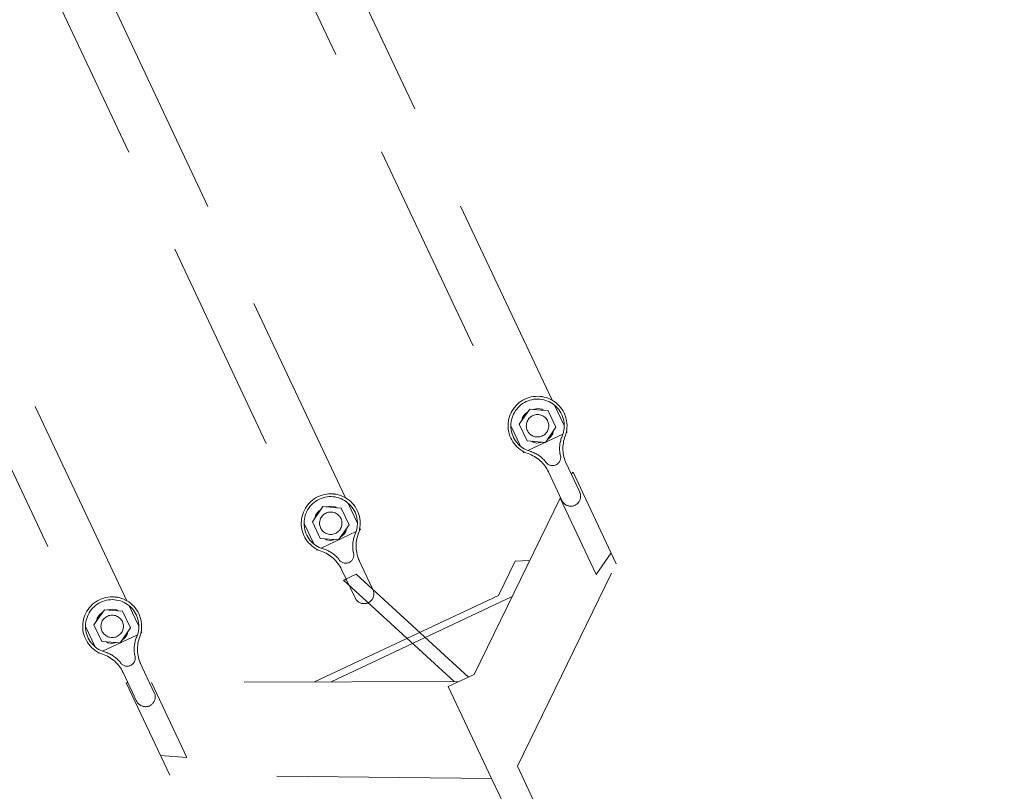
# Model space of a CAD drawing. Header units: millimetres. Extents: x 0 to 594, y 0 to 420.
# Tile 44 of 53: x 107 to 125, y 363 to 378. Entities that reach past the tile are written whole.
import ezdxf

# ---------------------------------------------------------------- set-up
doc = ezdxf.new("R2010")
doc.units = ezdxf.units.MM
for name, pattern in [('K5LT_BASIC', [0]), ('K5LT_DASHED', [6, 4, -2]), ('K5LT_THIN', [0])]:
    doc.linetypes.add(name, pattern=pattern)
doc.styles.add('KDIMTEXTSTYLE', font='GOST_AU.SHX', dxfattribs={"width": 0.96, "oblique": 15, "height": 5})
doc.dimstyles.new('KDIMSTYLE (0.02)', dxfattribs={"dimtxt": 5, "dimasz": 1, "dimexe": 2, "dimexo": 0, "dimgap": 1, "dimtad": 1, "dimlfac": 50, "dimtxsty": 'KDIMTEXTSTYLE', "dimsah": 1, "dimcen": 0, "dimdle": 1, "dimadec": 0, "dimazin": 0, "dimtfac": 0.667, "dimtmove": 0, "dimatfit": 3, "dimfxl": 1, "dimtvp": 1, "dimtfill": 1, "dimtolj": 1, "dimtzin": 0, "dimarcsym": 0})

# ---------------------------------------------------------------- blocks, each defined once
blk = doc.blocks.new('KDIMARROW_03')
at = {"color": 0, "linetype": 'K5LT_BASIC', "lineweight": 40}
blk.add_line((-1.061, -1.061), (1.061, 1.061), dxfattribs=at)
at = {"color": 0, "linetype": 'K5LT_THIN', "lineweight": 18}
for q in [(-1, 0), (2, 0)]:
    blk.add_line((0, 0), q, dxfattribs=at)
blk = doc.blocks.new('U293')
at = {"color": 7, "linetype": 'K5LT_DASHED', "lineweight": 18}
for p, q in [((116.509, 370.697), (111.586, 381.138)), ((110.772, 380.754), (115.695, 370.313)), ((112.657, 368.88), (107.734, 379.321)), ((106.92, 378.937), (111.843, 368.496)), ((108.587, 366.961), (103.663, 377.401)), ((102.849, 377.017), (107.773, 366.577)), ((116.733, 370.223), (116.554, 370.602)), ((115.895, 370.249), (116.09, 370.53)), ((115.954, 370.374), (115.994, 370.431)), ((115.994, 370.431), (116.057, 370.482)), ((116.09, 370.53), (116.431, 370.502)), ((116.149, 370.525), (116.249, 370.542)), ((116.249, 370.542), (116.317, 370.528)), ((116.317, 370.528), (116.342, 370.509)), ((116.431, 370.502), (116.577, 370.192)), ((115.895, 370.249), (116.041, 369.939)), ((115.946, 370.323), (115.954, 370.374)), ((115.74, 370.219), (115.919, 369.839)), ((116.057, 369.758), (116.708, 370.064)), ((116.577, 370.192), (116.382, 369.911)), ((116.518, 370.068), (116.479, 370.01)), ((116.526, 370.119), (116.518, 370.068)), ((116.77, 370.094), (116.789, 370.103)), ((116.789, 370.103), (116.777, 370.129)), ((116.382, 369.911), (116.041, 369.939)), ((116.156, 369.913), (116.13, 369.932)), ((116.224, 369.899), (116.156, 369.913)), ((116.324, 369.916), (116.224, 369.899)), ((116.479, 370.01), (116.416, 369.959)), ((115.963, 369.745), (115.975, 369.719)), ((115.975, 369.719), (115.994, 369.728)), ((117.022, 368.984), (116.755, 369.551)), ((116.691, 368.828), (116.439, 369.362)), ((116.897, 369.358), (116.863, 369.32)), ((117.702, 367.65), (116.897, 369.358)), ((112.881, 368.406), (112.702, 368.786)), ((116.665, 368.883), (115.056, 365.586)), ((117.327, 367.452), (116.657, 368.871)), ((112.043, 368.432), (112.238, 368.714)), ((112.103, 368.557), (112.142, 368.614)), ((112.142, 368.614), (112.205, 368.666)), ((112.238, 368.714), (112.58, 368.685)), ((112.297, 368.709), (112.397, 368.726)), ((112.397, 368.726), (112.465, 368.712)), ((112.465, 368.712), (112.491, 368.693)), ((112.58, 368.685), (112.726, 368.376)), ((111.888, 368.402), (112.067, 368.022)), ((112.043, 368.432), (112.189, 368.123)), ((112.094, 368.506), (112.103, 368.557)), ((112.205, 367.941), (112.856, 368.248)), ((112.726, 368.376), (112.53, 368.094)), ((112.666, 368.251), (112.627, 368.194)), ((112.675, 368.302), (112.666, 368.251)), ((112.918, 368.277), (112.937, 368.286)), ((112.937, 368.286), (112.925, 368.312)), ((112.53, 368.094), (112.189, 368.123)), ((112.304, 368.097), (112.278, 368.115)), ((112.372, 368.083), (112.304, 368.097)), ((112.472, 368.099), (112.372, 368.083)), ((112.627, 368.194), (112.564, 368.143)), ((112.111, 367.928), (112.123, 367.903)), ((112.123, 367.903), (112.143, 367.912)), ((117.607, 367.851), (117.327, 367.452)), ((113.17, 367.168), (112.903, 367.734)), ((115.818, 367.698), (115.507, 367.061)), ((116.076, 367.712), (115.818, 367.698)), ((112.839, 367.012), (112.587, 367.545)), ((115.861, 363.878), (117.702, 367.65)), ((112.625, 367.343), (112.859, 367.454)), ((114.685, 365.457), (112.625, 367.343)), ((112.678, 367.353), (112.646, 367.353)), ((112.859, 367.454), (114.952, 365.538)), ((115.507, 367.061), (112.085, 365.447)), ((115.764, 367.038), (112.394, 365.448)), ((107.973, 366.513), (108.168, 366.794)), ((108.071, 366.695), (108.134, 366.746)), ((108.168, 366.794), (108.509, 366.766)), ((108.226, 366.789), (108.326, 366.806)), ((108.326, 366.806), (108.394, 366.792)), ((108.394, 366.792), (108.42, 366.773)), ((108.509, 366.766), (108.655, 366.456)), ((108.81, 366.487), (108.631, 366.866)), ((108.024, 366.586), (108.032, 366.637)), ((108.032, 366.637), (108.071, 366.695)), ((107.817, 366.482), (107.996, 366.103)), ((107.973, 366.513), (108.119, 366.203)), ((108.655, 366.456), (108.46, 366.175)), ((108.604, 366.383), (108.596, 366.332)), ((108.867, 366.367), (108.855, 366.392)), ((108.46, 366.175), (108.119, 366.203)), ((108.135, 366.021), (108.785, 366.328)), ((108.234, 366.177), (108.208, 366.196)), ((108.556, 366.274), (108.493, 366.223)), ((108.596, 366.332), (108.556, 366.274)), ((108.848, 366.358), (108.867, 366.367)), ((108.301, 366.163), (108.234, 366.177)), ((108.401, 366.18), (108.301, 366.163)), ((108.041, 366.008), (108.053, 365.983)), ((108.053, 365.983), (108.072, 365.992)), ((109.099, 365.248), (108.832, 365.814)), ((108.768, 365.092), (108.517, 365.625)), ((114.572, 365.364), (115.056, 365.586)), ((109.388, 363.712), (108.576, 365.434)), ((108.607, 365.434), (108.576, 365.434)), ((114.775, 365.457), (109.011, 365.435)), ((109.703, 364.038), (109.044, 365.435)), ((115.38, 363.652), (114.572, 365.364)), ((109.216, 364.076), (109.703, 364.038)), ((115.861, 363.878), (116.239, 363.063)), ((115.38, 363.652), (109.388, 363.712)), ((115.769, 362.841), (115.38, 363.652))]:
    blk.add_line(p, q, dxfattribs=at)
for centre, radius, start, end in [((116.236, 370.221), 0.549, 339.3271, 251.1687), ((116.236, 370.221), 0.497, 337.0582, 253.4375), ((116.236, 370.221), 0.549, 79.4954, 84.2827), ((116.236, 370.221), 0.209, 0, 180), ((116.236, 370.221), 0.209, 180, 0), ((117.247, 369.793), 0.601, 157.0582, 188.6809), ((117.361, 369.796), 0.653, 159.3271, 205.2479), ((115.848, 369.083), 0.653, 25.2479, 71.1687), ((115.923, 369.169), 0.601, 41.8148, 73.4375), ((116.515, 369.63), 0.152, 211.4742, 19.0215), ((116.782, 369.722), 0.131, 188.6809, 199.0215), ((116.274, 369.482), 0.131, 31.4742, 41.8148), ((112.384, 368.404), 0.549, 339.3271, 251.1687), ((112.384, 368.404), 0.549, 79.4954, 84.2827), ((116.856, 368.906), 0.183, 205.2479, 25.2479), ((116.856, 368.906), 0.183, 205.2479, 25.2479), ((112.384, 368.404), 0.497, 337.0582, 253.4375), ((112.384, 368.404), 0.209, 0, 180), ((112.384, 368.404), 0.209, 180, 0), ((113.395, 367.976), 0.601, 157.0582, 188.6809), ((113.509, 367.98), 0.653, 159.3271, 205.2479), ((111.996, 367.266), 0.653, 25.2479, 71.1687), ((112.072, 367.352), 0.601, 41.8148, 73.4375), ((112.663, 367.813), 0.152, 211.4742, 19.0215), ((112.93, 367.905), 0.131, 188.6809, 199.0215), ((112.422, 367.666), 0.131, 31.4742, 41.8148), ((113.004, 367.09), 0.183, 205.2479, 25.2479), ((108.314, 366.484), 0.549, 339.3271, 251.1687), ((108.314, 366.484), 0.497, 337.0582, 253.4375), ((108.314, 366.484), 0.549, 79.4954, 84.2827), ((108.314, 366.484), 0.209, 0, 180), ((108.314, 366.484), 0.209, 180, 0), ((109.325, 366.057), 0.601, 157.0582, 188.6809), ((109.439, 366.06), 0.653, 159.3271, 205.2479), ((107.926, 365.347), 0.653, 25.2479, 71.1687), ((108.001, 365.432), 0.601, 41.8148, 73.4375), ((108.352, 365.746), 0.131, 31.4742, 41.8148), ((108.593, 365.894), 0.152, 211.4742, 19.0215), ((108.86, 365.986), 0.131, 188.6809, 199.0215), ((108.934, 365.17), 0.183, 205.2479, 25.2479)]:
    blk.add_arc(centre, radius, start, end, dxfattribs=at)

msp = doc.modelspace()

# ---------------------------------------------------------------- block references
msp.add_blockref('U293', (0, 0))

# ---------------------------------------------------------------- dimensions: what is measured, and where the dimension line sits
at = {"color": 5, "true_color": 0x0000ff}
msp.add_linear_dim(base=(121.54196, 358.19936), p1=(131.53714, 350.41912), p2=(121.54196, 350.41912), location=(130.75179, 363.57812), dimstyle='KDIMSTYLE (0.02)', override={"dimexo": 2, "dimtoh": 1, "dimpost": '\\H3.5;\\W0.96;\\Q15;<>', "dimblk1": 'KDIMARROW_03', "dimblk2": 'KDIMARROW_03', "dimse1": 0, "dimse2": 0, "dimclrt": 7, "dimtmove": 1, "dimtolj": 1}, dxfattribs=at).render()

doc.saveas('drawing.dxf')
